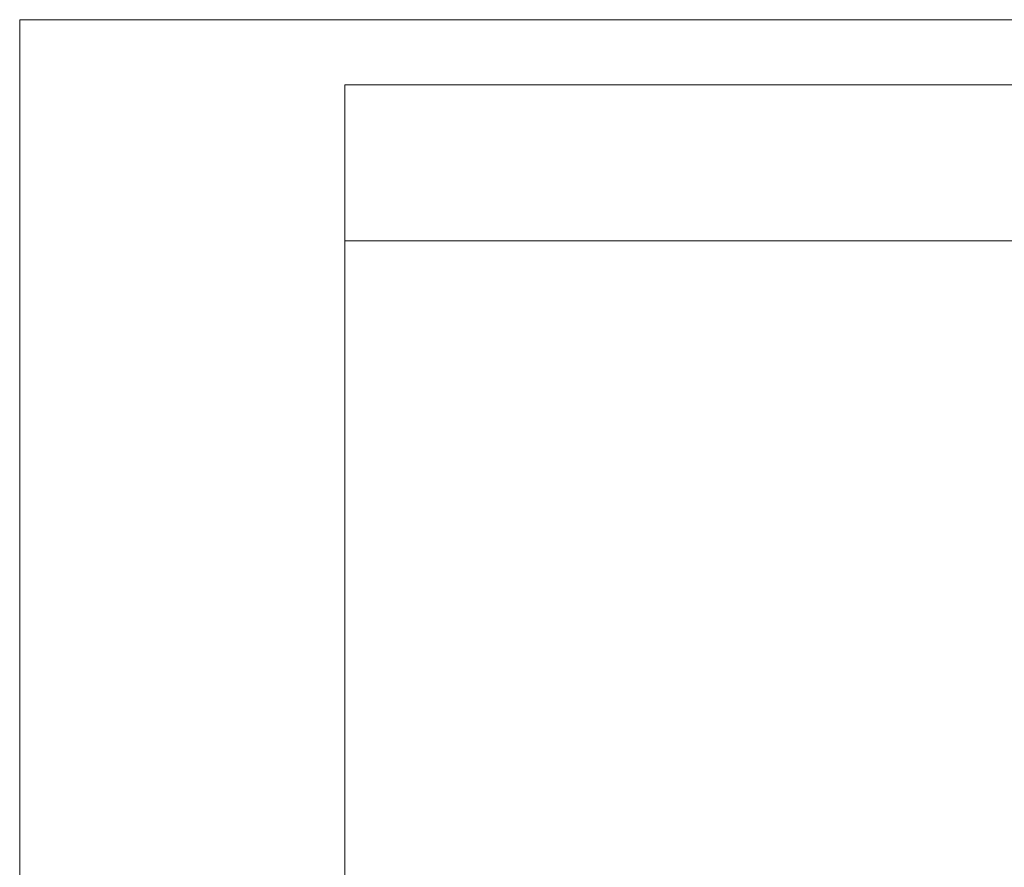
# Model space of a CAD drawing. Header units: millimetres. Extents: x -8713 to 3261, y -18743 to -8704.
# Tile 61 of 154: x -8676 to -6118, y -10907 to -8704. Entities that reach past the tile are written whole.
import ezdxf
from ezdxf.enums import TextEntityAlignment as Align

# ---------------------------------------------------------------- set-up
doc = ezdxf.new("R2010")
doc.units = ezdxf.units.MM
doc.header["$LTSCALE"] = 10
for name, color, linetype, lineweight in [('1轮廓实线层', 7, 'Continuous', 18), ('2细线层', 4, 'Continuous', 13), ('6文字层', 3, 'Continuous', 13), ('图框层', 7, 'Continuous', 18)]:
    doc.layers.add(name, color=color, linetype=linetype, lineweight=lineweight)
doc.styles.add('PC_TEXTSTYLE', font='ISOCP.SHX', dxfattribs={"width": 0.707, "bigfont": 'GBCBIG.SHX'})

# ---------------------------------------------------------------- blocks, each defined once
blk = doc.blocks.new('ZwmFrameMain_A4^_^无分区图框^_^portrait')
at = {"layer": '1轮廓实线层'}
for p in [(0, 0), (180, 287)]:
    blk.add_line(p, (0, 287), dxfattribs=at)
at = {"layer": '2细线层'}
for p in [(-25, -5), (185, 292)]:
    blk.add_line(p, (-25, 292), dxfattribs=at)
blk = doc.blocks.new('ZwmFrameMain_图样代号')
at = {"layer": '2细线层', "linetype": 'Continuous'}
for p in [(60, 0), (0, -12)]:
    blk.add_line(p, (60, -12), dxfattribs=at)
at = {"layer": '6文字层', "style": 'PC_TEXTSTYLE', "width": 2.827942}
blk.add_attdef('图样代号', text='', height=7, rotation=180, dxfattribs=at).set_placement((58.24, -2.403), (2.346, -2.403), align=Align.FIT)

msp = doc.modelspace()

# ---------------------------------------------------------------- block references
at = {"layer": '图框层', "xscale": 33.8, "yscale": 33.8, "zscale": 33.8}
for name, p in [('ZwmFrameMain_A4^_^无分区图框^_^portrait', (-7831.5, -18574)), ('ZwmFrameMain_图样代号', (-7831.5, -8873.4))]:
    msp.add_blockref(name, p, dxfattribs=at)

doc.saveas('drawing.dxf')
